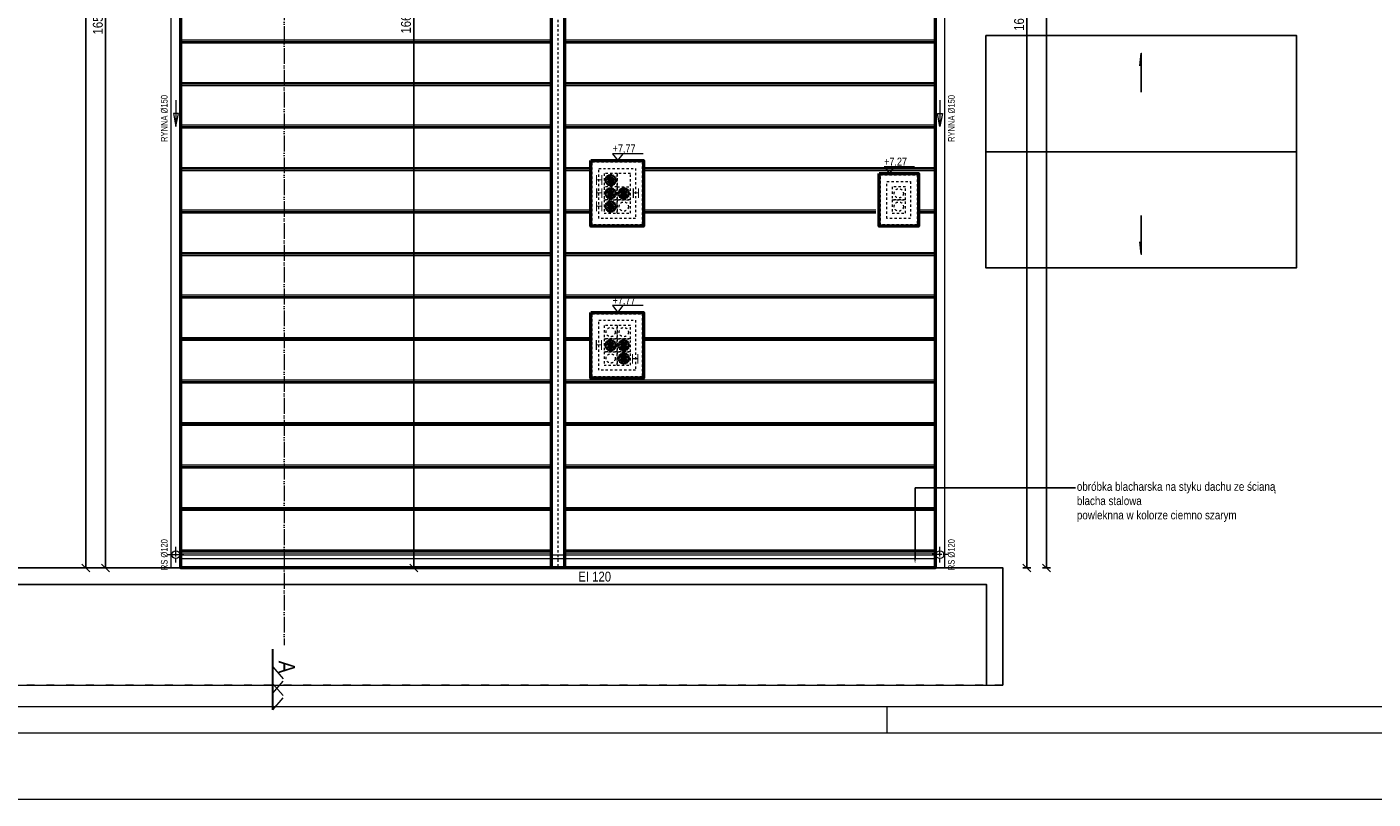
# Model space of a CAD drawing. Header units: millimetres. Extents: x 17147 to 52214, y -18116 to -4632.
# Tile 34 of 186: x 34069 to 36113, y -18116 to -16944. Entities that reach past the tile are written whole.
import ezdxf
from ezdxf import colors
from ezdxf.entities.mleader import LeaderData, LeaderLine
from ezdxf.math import Vec2, Vec3

# ---------------------------------------------------------------- set-up
doc = ezdxf.new("R2010")
doc.units = ezdxf.units.MM
for name, pattern in [('3', [1, 0.5, -0.5]), ('ACAD_ISO03W100', [30, 12, -18]), ('ACAD_ISO04W100', [30, 24, -3, 0, -3]), ('ACAD_ISO05W100', [33, 24, -3, 0, -3, 0, -3])]:
    doc.linetypes.add(name, pattern=pattern)
doc.layers.get('Defpoints').update_dxf_attribs({"color": 6})
for name, color, linetype, lineweight in [('A-ciekie', 161, 'Continuous', 9), ('A-OKN', 154, 'Continuous', 9), ('A-opis', 130, 'Continuous', 9), ('A-rynna', 60, 'Continuous', 0), ('A-wymiar', 177, 'Continuous', 0), ('A_p_poż', 7, 'Continuous', 0), ('A_SCIANA_ISTN', 253, 'Continuous', 25), ('A_SCIANA_PROJ_KONSTRUKCJA', 3, 'Continuous', 50), ('elewacja_kolor', 253, 'Continuous', 0)]:
    doc.layers.add(name, color=color, linetype=linetype, lineweight=lineweight)
doc.layers.add('r-ramka', color=7, linetype='Continuous', lineweight=0, true_color=0x727169)
doc.styles.get("Standard").update_dxf_attribs({"font": 'ARIALN.TTF'})
doc.styles.add('wymiary', font='ARIALN.TTF')
doc.dimstyles.new('anka', dxfattribs={"dimtxt": 15, "dimasz": 12, "dimexe": 6, "dimexo": 0.0625, "dimgap": 4, "dimtad": 1, "dimdec": 0, "dimzin": 0, "dimdsep": 46, "dimtxsty": 'wymiary', "dimblk": 'OBLIQUE', "dimcen": 0.09, "dimclrt": 7, "dimadec": 0, "dimazin": 0, "dimtfac": 1, "dimtdec": 0, "dimtix": 1, "dimtofl": 0, "dimtmove": 0, "dimatfit": 3, "dimldrblk": 'OBLIQUE', "dimfxl": 6, "dimfxlon": 1, "dimtfill": 1, "dimtolj": 1, "dimtzin": 0, "dimarcsym": 0})

# ---------------------------------------------------------------- blocks, each defined once
blk = doc.blocks.new('_OBLIQUE')
at = {"color": 0, "linetype": 'ByBlock'}
blk.add_line((-0.5, -0.5), (0.5, 0.5), dxfattribs=at)
blk = doc.blocks.new('*D590')
at = {"layer": 'A-wymiar', "color": 0, "lineweight": -2, "transparency": 16777216}
for p, q in [((34194.3, -16106.9), (34182.3, -16106.9)), ((34188.3, -16106.9), (34188.3, -17764.9)), ((34194.3, -17764.9), (34182.3, -17764.9))]:
    blk.add_line(p, q, dxfattribs=at)
at = {"layer": 'Defpoints', "color": 0, "transparency": 16777216}
for p in [(34302.5, -16106.9), (34188.3, -17764.9), (34302.5, -17764.9)]:
    blk.add_point(p, dxfattribs=at)
at = {"layer": 'A-wymiar', "color": 0, "lineweight": -2, "transparency": 16777216, "xscale": 12, "yscale": 12, "zscale": 12}
for p, rotation in [((34188.3, -16106.9), 90), ((34188.3, -17764.9), 270)]:
    blk.add_blockref('_OBLIQUE', p, dxfattribs=dict(at, rotation=rotation))
at = {"layer": 'A-wymiar', "color": 7, "transparency": 16777216, "insert": (34176.6, -16935.9), "char_height": 15, "attachment_point": 5, "rotation": 90, "style": 'wymiary', "bg_fill": 3, "box_fill_scale": 1.1, "bg_fill_color": 256, "bg_fill_true_color": 13158600, "bg_fill_transparency": 0}
blk.add_mtext('\\A1;1658', dxfattribs=at)
blk = doc.blocks.new('*D591')
at = {"layer": 'A-wymiar', "color": 0, "lineweight": -2, "transparency": 16777216}
for p, q in [((34164.3, -16041.9), (34152.3, -16041.9)), ((34158.3, -17764.9), (34158.3, -16041.9)), ((34164.3, -17764.9), (34152.3, -17764.9))]:
    blk.add_line(p, q, dxfattribs=at)
at = {"layer": 'Defpoints', "color": 0, "transparency": 16777216}
for p in [(34158.3, -16041.9), (34302.5, -16041.9), (34302.5, -17764.9)]:
    blk.add_point(p, dxfattribs=at)
at = {"layer": 'A-wymiar', "color": 0, "lineweight": -2, "transparency": 16777216, "xscale": 12, "yscale": 12, "zscale": 12}
for p, rotation in [((34158.3, -16041.9), 90), ((34158.3, -17764.9), 270)]:
    blk.add_blockref('_OBLIQUE', p, dxfattribs=dict(at, rotation=rotation))
at = {"layer": 'A-wymiar', "color": 7, "transparency": 16777216, "insert": (34146.6, -16903.4), "char_height": 15, "attachment_point": 5, "rotation": 90, "style": 'wymiary', "bg_fill": 3, "box_fill_scale": 1.1, "bg_fill_color": 256, "bg_fill_true_color": 13158600, "bg_fill_transparency": 0}
blk.add_mtext('\\A1;1723', dxfattribs=at)
blk = doc.blocks.new('*D597')
at = {"layer": 'A-wymiar', "color": 0, "lineweight": -2, "transparency": 16777216}
for p, q in [((34650.1, -16104.3), (34662.1, -16104.3)), ((34656.1, -16104.3), (34656.1, -17764.9)), ((34656.1, -17764.9), (34650.1, -17764.9))]:
    blk.add_line(p, q, dxfattribs=at)
at = {"layer": 'Defpoints', "color": 0, "transparency": 16777216}
for p in [(34575.5, -16104.3), (34656.1, -17764.9), (34656.1, -17764.9)]:
    blk.add_point(p, dxfattribs=at)
at = {"layer": 'A-wymiar', "color": 0, "lineweight": -2, "transparency": 16777216, "xscale": 12, "yscale": 12, "zscale": 12}
for p, rotation in [((34656.1, -16104.3), 90), ((34656.1, -17764.9), 270)]:
    blk.add_blockref('_OBLIQUE', p, dxfattribs=dict(at, rotation=rotation))
at = {"layer": 'A-wymiar', "color": 7, "transparency": 16777216, "insert": (34644.4, -16934.6), "char_height": 15, "attachment_point": 5, "rotation": 90, "style": 'wymiary', "bg_fill": 3, "box_fill_scale": 1.1, "bg_fill_color": 256, "bg_fill_true_color": 13158600, "bg_fill_transparency": 0}
blk.add_mtext('\\A1;1661', dxfattribs=at)
blk = doc.blocks.new('*D607')
at = {"layer": 'A-wymiar', "color": 0, "lineweight": -2, "transparency": 16777216}
for p, q in [((35580.8, -16095.8), (35592.8, -16095.8)), ((35586.8, -16095.8), (35586.8, -17764.9)), ((35580.8, -17764.9), (35592.8, -17764.9))]:
    blk.add_line(p, q, dxfattribs=at)
at = {"layer": 'Defpoints', "color": 0, "transparency": 16777216}
for p in [(35447.5, -16095.8), (35447.5, -17764.9), (35586.8, -17764.9)]:
    blk.add_point(p, dxfattribs=at)
at = {"layer": 'A-wymiar', "color": 0, "lineweight": -2, "transparency": 16777216, "xscale": 12, "yscale": 12, "zscale": 12}
for p, rotation in [((35586.8, -16095.8), 90), ((35586.8, -17764.9), 270)]:
    blk.add_blockref('_OBLIQUE', p, dxfattribs=dict(at, rotation=rotation))
at = {"layer": 'A-wymiar', "color": 7, "transparency": 16777216, "insert": (35575.2, -16930.4), "char_height": 15, "attachment_point": 5, "rotation": 90, "style": 'wymiary', "bg_fill": 3, "box_fill_scale": 1.1, "bg_fill_color": 256, "bg_fill_true_color": 13158600, "bg_fill_transparency": 0}
blk.add_mtext('\\A1;1669', dxfattribs=at)
blk = doc.blocks.new('*D608')
at = {"layer": 'A-wymiar', "color": 0, "lineweight": -2, "transparency": 16777216}
for p, q in [((35610.8, -16030.8), (35622.8, -16030.8)), ((35616.8, -17764.9), (35616.8, -16030.8)), ((35610.8, -17764.9), (35622.8, -17764.9))]:
    blk.add_line(p, q, dxfattribs=at)
at = {"layer": 'Defpoints', "color": 0, "transparency": 16777216}
for p in [(35447.5, -16030.8), (35616.8, -16030.8), (35447.5, -17764.9)]:
    blk.add_point(p, dxfattribs=at)
at = {"layer": 'A-wymiar', "color": 0, "lineweight": -2, "transparency": 16777216, "xscale": 12, "yscale": 12, "zscale": 12}
for p, rotation in [((35616.8, -16030.8), 90), ((35616.8, -17764.9), 270)]:
    blk.add_blockref('_OBLIQUE', p, dxfattribs=dict(at, rotation=rotation))
at = {"layer": 'A-wymiar', "color": 7, "transparency": 16777216, "insert": (35605.2, -16897.9), "char_height": 15, "attachment_point": 5, "rotation": 90, "style": 'wymiary', "bg_fill": 3, "box_fill_scale": 1.1, "bg_fill_color": 256, "bg_fill_true_color": 13158600, "bg_fill_transparency": 0}
blk.add_mtext('\\A1;1734', dxfattribs=at)
blk = doc.blocks.new('*U658')
at = {"layer": 'A-ciekie'}
blk.add_open_spline([(-1.9, -4), (-0.4, 0.8), (1.4, 6.2), (1.9, 2.1), (1.8, 1.9)], degree=3, knots=[0, 0, 0, 0, 7.892794, 8.923896, 8.923896, 8.923896, 8.923896], dxfattribs=at)
blk = doc.blocks.new('*U659')
at = {"layer": 'A-ciekie', "color": 0, "linetype": 'ByBlock', "lineweight": -2, "transparency": 16777216}
for p, rotation in [((3175.6, -17443.7), 120), ((3175.8, -17442.1), 99.99999999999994), ((3176.4, -17440.7), 79.99999999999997), ((3176, -17445.2), 139.9999999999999), ((3177.6, -17439.7), 59.99999999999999), ((3176.9, -17446.5), 160), ((3179, -17439), 39.99999999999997), ((3178.1, -17447.4), 180), ((3179.6, -17447.8), 199.9999999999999), ((3180.5, -17438.9), 19.99999999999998), ((3181.2, -17447.7), 219.9999999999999), ((3182.6, -17447), 239.9999999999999), ((3183.7, -17445.9), 259.9999999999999), ((3183.3, -17440.2), 339.9999999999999), ((3184.1, -17441.5), 319.9999999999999), ((3184.5, -17443), 299.9999999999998), ((3184.4, -17444.6), 279.9999999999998)]:
    blk.add_blockref('*U658', p, dxfattribs=dict(at, rotation=rotation))
blk.add_blockref('*U658', (3182, -17439.3), dxfattribs=at)
blk = doc.blocks.new('nasada1')
at = {"layer": 'A-ciekie'}
for radius in [7, 0.575]:
    blk.add_circle((3180.1, -17443.3), radius, dxfattribs=at)
blk.add_blockref('*U659', (0, 0), dxfattribs=at)

msp = doc.modelspace()

# ---------------------------------------------------------------- hatches: boundary and pattern name
at = {"layer": 'A_SCIANA_ISTN', "lineweight": 9, "transparency": 33554610}
h = msp.add_hatch(dxfattribs=at)
h.set_pattern_fill('JIS_RC_15', color=256, scale=4.3, angle=315)
h.paths.add_polyline_path([(34654, -16866.6), (34687.5, -16866.6), (34687.5, -16841.6), (34654, -16841.6)], flags=16)
h.paths.add_polyline_path([(34865, -16368.9), (34861, -16368.9), (34861, -16278.9), (34865, -16278.9), (34865, -16101.6), (34302.5, -16113.2), (34302.5, -17758.7), (34865, -17751.1)])
h = msp.add_hatch(dxfattribs=at)
h.set_pattern_fill('JIS_RC_15', color=256, scale=4.3, angle=315)
h.paths.add_polyline_path([(35216, -16249.9), (35216, -16197.9), (35257, -16197.9), (35257, -16249.9)], flags=0)
h.paths.add_polyline_path([(35224, -16241.9), (35224, -16205.9), (35249, -16205.9), (35249, -16241.9)], flags=0)
h.paths.add_polyline_path([(35229, -16236.9), (35229, -16225.9), (35244, -16225.9), (35244, -16236.9)], flags=0)
h.paths.add_polyline_path([(35229, -16221.9), (35229, -16210.9), (35244, -16210.9), (35244, -16221.9)], flags=0)
h.paths.add_polyline_path([(35357.5, -17170.3), (35422.5, -17170.3), (35422.5, -17246.3), (35357.5, -17246.3)], flags=16)
h.paths.add_polyline_path([(35359.5, -17172.3), (35420.5, -17172.3), (35420.5, -17244.3), (35359.5, -17244.3)], flags=0)
h.paths.add_polyline_path([(34989, -17168.3), (34989, -17234.3), (34937, -17234.3), (34937, -17168.3)], flags=0)
h.paths.add_polyline_path([(34981, -17176.3), (34981, -17226.3), (34945, -17226.3), (34945, -17176.3)], flags=0)
h.paths.add_polyline_path([(35369.5, -17182.3), (35410.5, -17182.3), (35410.5, -17234.3), (35369.5, -17234.3)], flags=0)
h.paths.add_polyline_path([(34976, -17181.3), (34976, -17196.3), (34965, -17196.3), (34965, -17181.3)], flags=0)
h.paths.add_polyline_path([(34961, -17181.3), (34961, -17196.3), (34950, -17196.3), (34950, -17181.3)], flags=0)
h.paths.add_polyline_path([(35377.5, -17190.3), (35402.5, -17190.3), (35402.5, -17226.3), (35377.5, -17226.3)], flags=0)
h.paths.add_polyline_path([(35382.5, -17195.3), (35397.5, -17195.3), (35397.5, -17206.3), (35382.5, -17206.3)], flags=0)
h.paths.add_polyline_path([(34976, -17206.3), (34976, -17221.3), (34965, -17221.3), (34965, -17206.3)], flags=0)
h.paths.add_polyline_path([(35382.5, -17210.3), (35397.5, -17210.3), (35397.5, -17221.3), (35382.5, -17221.3)], flags=0)
h.paths.add_polyline_path([(34961, -17206.3), (34961, -17221.3), (34950, -17221.3), (34950, -17206.3)], flags=0)
h.paths.add_polyline_path([(35005, -17361.9), (35005, -17476.9), (34925, -17476.9), (34925, -17361.9)], flags=16)
h.paths.add_polyline_path([(34999, -17363.9), (34999, -17474.9), (34927, -17474.9), (34927, -17363.9)], flags=0)
h.paths.add_polyline_path([(34989, -17373.9), (34989, -17464.9), (34937, -17464.9), (34937, -17373.9)], flags=0)
h.paths.add_polyline_path([(34981, -17381.9), (34981, -17456.9), (34945, -17456.9), (34945, -17381.9)], flags=0)
h.paths.add_polyline_path([(34976, -17386.9), (34976, -17401.9), (34965, -17401.9), (34965, -17386.9)], flags=0)
h.paths.add_polyline_path([(34961, -17386.9), (34961, -17401.9), (34950, -17401.9), (34950, -17386.9)], flags=0)
h.paths.add_polyline_path([(34976, -17411.9), (34976, -17426.9), (34965, -17426.9), (34965, -17411.9)], flags=0)
h.paths.add_polyline_path([(34961, -17411.9), (34961, -17426.9), (34950, -17426.9), (34950, -17411.9)], flags=0)
h.paths.add_polyline_path([(34976, -17436.9), (34976, -17451.9), (34965, -17451.9), (34965, -17436.9)], flags=0)
h.paths.add_polyline_path([(34961, -17436.9), (34961, -17451.9), (34950, -17451.9), (34950, -17436.9)], flags=0)
h.paths.add_polyline_path([(35062, -16866.6), (35095.5, -16866.6), (35095.5, -16841.6), (35062, -16841.6)], flags=16)
h.paths.add_polyline_path([(34925, -17146.3), (35005, -17146.3), (35005, -17246.3), (34925, -17246.3)])
h.paths.add_polyline_path([(34885, -16368.9), (34885, -17750.9), (35447.5, -17750.9), (35447.5, -16095.8), (34885, -16101.3), (34885, -16278.9), (34941, -16278.9), (34941, -16368.9)])
h.paths.add_polyline_path([(35204, -16181.9), (35264, -16181.9), (35264, -16261.9), (35204, -16261.9)])
h.paths.add_polyline_path([(35264, -16187.9), (35264, -16259.9), (35267, -16259.9), (35267, -16187.9)])

# ---------------------------------------------------------------- linework, layer by layer
at = {"layer": 'A-OKN'}
for points in [[(34302.5, -17744.9), (35447.5, -17744.9)], [(34302.5, -17764.9), (34302.5, -17754.9)]]:
    msp.add_lwpolyline(points, dxfattribs=at)
at = {"layer": 'A-opis', "color": 212, "linetype": 'ACAD_ISO05W100', "true_color": 0xe01fda}
for points in [[(34459.6, -14105.3), (34459.6, -15282.5), (34459.6, -15282.5), (34459.6, -17882.2)], [(34442, -17915.1), (34459.2, -17935)], [(34442, -17954.9), (34459.2, -17935)], [(34442, -17940.6), (34459.2, -17960.5)], [(34442, -17980.4), (34459.2, -17960.5)]]:
    msp.add_lwpolyline(points, dxfattribs=at)
at = {"layer": 'A-opis'}
for points in [[(34295, -17054.9), (34295, -17094.9), (34298.8, -17074.9), (34291.3, -17074.9), (34295, -17094.9)], [(35455, -17054.9), (35455, -17094.9), (35451.3, -17074.9), (35458.8, -17074.9), (35455, -17094.9)], [(35004.4, -17136.1), (34958.1, -17136.1), (34966.2, -17146.3), (34974.3, -17136.1)], [(35416.5, -17156.1), (35370.2, -17156.1), (35378.3, -17166.3), (35386.4, -17156.1)], [(35004.4, -17366.7), (34958.1, -17366.7), (34966.2, -17376.9), (34974.3, -17366.7)]]:
    msp.add_lwpolyline(points, dxfattribs=at)
at = {"layer": 'A-opis', "linetype": 'ACAD_ISO03W100'}
msp.add_lwpolyline([(35550.5, -17942.8), (32894.1, -17942.8), (32894.1, -17764.9)], dxfattribs=at)
at = {"layer": 'A-opis', "color": 212, "true_color": 0xe01fda, "const_width": 3}
msp.add_lwpolyline([(34442, -17980.4), (34442, -17887.7)], dxfattribs=at)
msp.add_lwpolyline([(34442, -17980.4), (34442, -17887.7)], dxfattribs=at)
at = {"layer": 'A-rynna'}
for points in [[(35447.5, -17764.9), (35462.5, -17764.9), (35462.5, -16095.8), (35447.5, -16095.8)], [(34302.5, -16106.9), (34287.5, -16106.9), (34287.5, -17764.9), (34300.9, -17764.9)]]:
    msp.add_lwpolyline(points, dxfattribs=at)
at = {"layer": 'A-rynna', "color": 1, "linetype": 'ACAD_ISO04W100', "ltscale": 0.3}
for points in [[(34295, -17756.7), (34295, -17732.7)], [(35455, -17756.7), (35455, -17732.7)], [(34283, -17744.7), (34307.1, -17744.7)], [(35467.1, -17744.7), (35443, -17744.7)]]:
    msp.add_lwpolyline(points, dxfattribs=at)
at = {"layer": 'A-rynna'}
for centre in [(34295, -17744.7), (35455, -17744.7)]:
    msp.add_circle(centre, 6, dxfattribs=at)
at = {"layer": 'A_p_poż', "color": 1, "linetype": 'ACAD_ISO05W100', "const_width": 2}
msp.add_lwpolyline([(35447.5, -17750.9), (34302.5, -17750.9)], dxfattribs=at)
at = {"layer": 'A_SCIANA_ISTN'}
for points in [[(35760.5, -17042.6), (35760.5, -16983.7), (35758.2, -17002.6)], [(35760.5, -17229.8), (35760.5, -17288.8), (35758.2, -17269.8)], [(32894.1, -17764.9), (35550.5, -17764.9), (35550.5, -17942.8)], [(32894.1, -17789.9), (35525.5, -17789.9), (35525.5, -17942.8)]]:
    msp.add_lwpolyline(points, dxfattribs=at)
at = {"layer": 'A_SCIANA_PROJ_KONSTRUKCJA'}
for points in [[(34302.5, -16106.9), (35447.5, -16095.8), (35447.5, -17764.9), (34302.5, -17764.9)], [(34925, -17146.3), (35005, -17146.3), (35005, -17246.3), (34925, -17246.3)], [(35362.5, -17166.3), (35422.5, -17166.3), (35422.5, -17246.3), (35362.5, -17246.3)], [(34925, -17376.9), (35005, -17376.9), (35005, -17476.9), (34925, -17476.9)]]:
    msp.add_lwpolyline(points, close=True, dxfattribs=at)
for points in [[(34865, -16358.9), (34865, -17764.9)], [(34885, -16358.9), (34885, -17764.9)]]:
    msp.add_lwpolyline(points, dxfattribs=at)
at = {"layer": 'A_SCIANA_PROJ_KONSTRUKCJA', "linetype": '3', "lineweight": 9, "ltscale": 7}
for points in [[(34875, -16358.9), (34875, -17764.9)], [(34945, -17166.3), (34945, -17206.3), (34965, -17206.3), (34965, -17166.3), (34945, -17166.3)], [(34965, -17166.3), (34965, -17206.3), (34985, -17206.3), (34985, -17166.3), (34965, -17166.3)], [(34945, -17186.3), (34945, -17206.3), (34965, -17206.3), (34965, -17186.3), (34945, -17186.3)], [(34965, -17186.3), (34985, -17186.3)], [(35382.5, -17186.3), (35382.5, -17206.3), (35402.5, -17206.3), (35402.5, -17186.3), (35382.5, -17186.3)], [(34945, -17206.3), (34945, -17226.3), (34965, -17226.3), (34965, -17206.3), (34945, -17206.3)], [(34965, -17206.3), (34965, -17226.3), (34985, -17226.3), (34985, -17206.3), (34965, -17206.3)], [(35382.5, -17206.3), (35382.5, -17226.3), (35402.5, -17226.3), (35402.5, -17206.3), (35382.5, -17206.3)], [(34945, -17396.9), (34945, -17416.9), (34965, -17416.9), (34965, -17396.9), (34945, -17396.9)], [(34965, -17396.9), (34965, -17416.9), (34985, -17416.9), (34985, -17396.9), (34965, -17396.9)], [(34945, -17416.9), (34945, -17436.9), (34965, -17436.9), (34965, -17416.9), (34945, -17416.9)], [(34965, -17416.9), (34965, -17436.9), (34985, -17436.9), (34985, -17416.9), (34965, -17416.9)], [(34945, -17436.9), (34945, -17456.9), (34965, -17456.9), (34965, -17436.9), (34945, -17436.9)], [(34965, -17436.9), (34965, -17456.9), (34985, -17456.9), (34985, -17436.9), (34965, -17436.9)]]:
    msp.add_lwpolyline(points, dxfattribs=at)
for points in [[(34927, -17148.3), (35003, -17148.3), (35003, -17244.3), (34927, -17244.3)], [(34937, -17158.3), (34993, -17158.3), (34993, -17234.3), (34937, -17234.3)], [(35364.5, -17168.3), (35420.5, -17168.3), (35420.5, -17244.3), (35364.5, -17244.3)], [(35374.5, -17178.3), (35410.5, -17178.3), (35410.5, -17234.3), (35374.5, -17234.3)], [(34927, -17378.9), (35003, -17378.9), (35003, -17474.9), (34927, -17474.9)], [(34937, -17388.9), (34993, -17388.9), (34993, -17464.9), (34937, -17464.9)]]:
    msp.add_lwpolyline(points, close=True, dxfattribs=at)
for centre in [(34955, -17176.3), (34955, -17196.3), (34975, -17196.3), (35392.5, -17196.3), (34955, -17216.3), (34975, -17216.3), (35392.5, -17216.3), (34955, -17406.9), (34975, -17406.9), (34955, -17426.9), (34975, -17426.9), (34955, -17446.9), (34975, -17446.9)]:
    msp.add_circle(centre, 7, dxfattribs=at)
at = {"layer": 'elewacja_kolor'}
msp.add_lwpolyline([(35550.5, -17764.9), (32894.1, -17764.9), (32894.1, -17942.8), (35550.5, -17942.8)], close=True, dxfattribs=at)
at = {"layer": 'r-ramka'}
for points in [[(37115.1, -13915.7), (31175.1, -13915.7), (31175.1, -18115.7), (37115.1, -18115.7), (37115.1, -13915.7)], [(35375.1, -18015.7), (35375.1, -17975.7)]]:
    msp.add_lwpolyline(points, dxfattribs=at)
for points in [[(37015.1, -14015.7), (37015.1, -18015.7), (31413.9, -18015.7), (31413.9, -14015.7)], [(36975.1, -14055.7), (36975.1, -17975.7), (31453.9, -17975.7), (31453.9, -14055.7)]]:
    msp.add_lwpolyline(points, close=True, dxfattribs=at)

# ---------------------------------------------------------------- block references
at = {"layer": 'A-ciekie', "xscale": 1.08, "yscale": 1.08, "zscale": 1.08}
for p in [(31520.6, 1662.5), (31520.6, 1642.5), (31540.6, 1642.5), (31520.6, 1622.5), (31520.6, 1411.9), (31540.6, 1411.9), (31540.6, 1391.9)]:
    msp.add_blockref('nasada1', p, dxfattribs=at)

# ---------------------------------------------------------------- texts
at = {"layer": 'A-ciekie', "char_height": 15, "attachment_point": 5}
for insert in [(34937.7, -17175.9), (34937.8, -17195.9), (34993.5, -17195.9), (34937.7, -17216), (34937.3, -17426.4), (34992.4, -17447.5)]:
    msp.add_mtext_dynamic_manual_height_columns('H', width=21.298, gutter_width=60, heights=[0], dxfattribs=dict(at, insert=insert))
at = {"layer": 'A-opis', "char_height": 10, "attachment_point": 5, "rotation": 90}
for s, width, insert in [('RYNNA %%C150', 96.16, (34277.5, -17082.6)), ('RYNNA %%C150', 96.16, (35472.6, -17082.6)), ('RS %%C120', 63.017, (34277.5, -17744.7)), ('RS %%C120', 63.017, (35472.5, -17744.7))]:
    msp.add_mtext_dynamic_manual_height_columns(s, width=width, gutter_width=12.5, heights=[0], dxfattribs=dict(at, insert=insert))
at = {"layer": 'A-opis', "char_height": 12, "attachment_point": 1}
for s, insert in [('+7,77', (34958.1, -17122.1)), ('+7,27', (35370.2, -17142.1)), ('+7,77', (34958.1, -17352.7))]:
    msp.add_mtext_dynamic_manual_height_columns(s, width=20.999, gutter_width=60, heights=[0], dxfattribs=dict(at, insert=insert))
at = {"layer": 'A-opis', "color": 212, "true_color": 0xe01fda, "insert": (34451, -17905.7), "char_height": 25, "attachment_point": 7, "rotation": 270}
msp.add_mtext_dynamic_manual_height_columns('A', width=15.847, gutter_width=12.5, heights=[0], dxfattribs=at)
at = {"layer": 'A_p_poż', "color": 1, "linetype": 'ACAD_ISO05W100', "insert": (34906, -17770.5), "char_height": 15, "attachment_point": 1}
msp.add_mtext_dynamic_manual_height_columns('EI 120', width=119.273, gutter_width=12.5, heights=[0], dxfattribs=at)

# ---------------------------------------------------------------- leaders
at = {"layer": 'A-opis', "lineweight": 9}
ml = msp.add_multileader_mtext('Standard', dxfattribs=at)
ml.set_content('obróbka blacharska na styku dachu ze ścianą\\Pblacha stalowa \\Ppowleknna w kolorze ciemno szarym', color=256)
ml.set_leader_properties()
ml.build(insert=Vec2(0, 0))
ml.multileader.update_dxf_attribs({"dogleg_length": 85.1, "arrow_head_size": 8})
ctx = ml.context
ctx.base_point, ctx.char_height, ctx.arrow_head_size, ctx.plane_origin = Vec3(35660.9, -17643.2), 13, 8, Vec3(35439.3, -17738.9)
notes = []
notes.append((ctx, [(0, (1, 1, 0), (35417.2, -17643.2), (1, 0), 243.7, [(0, [(35417.2, -17758.5)], 0, [])])]))
ctx.mtext.insert, ctx.mtext.flow_direction = Vec3(35662.9, -17634.8), 5
for ctx, leaders in notes:
    for number, flags, end, landing, length, lines in leaders:
        leader = LeaderData()
        leader.index, (leader.has_last_leader_line, leader.has_dogleg_vector, leader.attachment_direction) = number, flags
        leader.last_leader_point, leader.dogleg_vector, leader.dogleg_length = Vec3(end), Vec3(landing), length
        for number, points, colour, breaks in lines:
            line = LeaderLine()
            line.index, line.vertices, line.color, line.breaks = number, Vec3.list(points), colors.encode_raw_color(colour), breaks
            leader.lines.append(line)
        ctx.leaders.append(leader)

# ---------------------------------------------------------------- next in the draw order: dimensions: what is measured, and where the dimension line sits
at = {"layer": 'A-wymiar'}
for base, p1, p2, picture, middle in [((34188.3, -17764.9), (34302.5, -16106.9), (34302.5, -17764.9), '*D590', (34176.6, -16935.9)), ((34656.1, -17764.9), (34575.5, -16104.3), (34656.1, -17764.9), '*D597', (34644.4, -16934.6)), ((35586.8, -17764.9), (35447.5, -16095.8), (35447.5, -17764.9), '*D607', (35575.2, -16930.4))]:
    dim = msp.add_linear_dim(base=base, p1=p1, p2=p2, angle=90, dimstyle='anka', override={"dimtmove": 1}, dxfattribs=at)
    dim.commit()
    dim.dimension.update_dxf_attribs({"geometry": picture, "text_midpoint": middle})

# ---------------------------------------------------------------- next in the draw order: dimensions: what is measured, and where the dimension line sits
for base, p1, p2, picture, middle in [((34158.3, -16041.9), (34302.5, -17764.9), (34302.5, -16041.9), '*D591', (34146.6, -16903.4)), ((35616.8, -16030.8), (35447.5, -17764.9), (35447.5, -16030.8), '*D608', (35605.2, -16897.9))]:
    dim = msp.add_linear_dim(base=base, p1=p1, p2=p2, angle=90, dimstyle='anka', dxfattribs=at)
    dim.commit()
    dim.dimension.update_dxf_attribs({"geometry": picture, "text_midpoint": middle})

# ---------------------------------------------------------------- next in the draw order: linework, layer by layer
at = {"layer": 'A_SCIANA_ISTN'}
for points in [[(35524.5, -16956.9), (35996.5, -16956.9), (35996.5, -17259.1)], [(35996.5, -17259.1), (35996.5, -17309.1), (35524.5, -17309.1), (35524.5, -16956.9)], [(35524.5, -17133), (35996.5, -17133)]]:
    msp.add_lwpolyline(points, dxfattribs=at)

doc.saveas('drawing.dxf')
